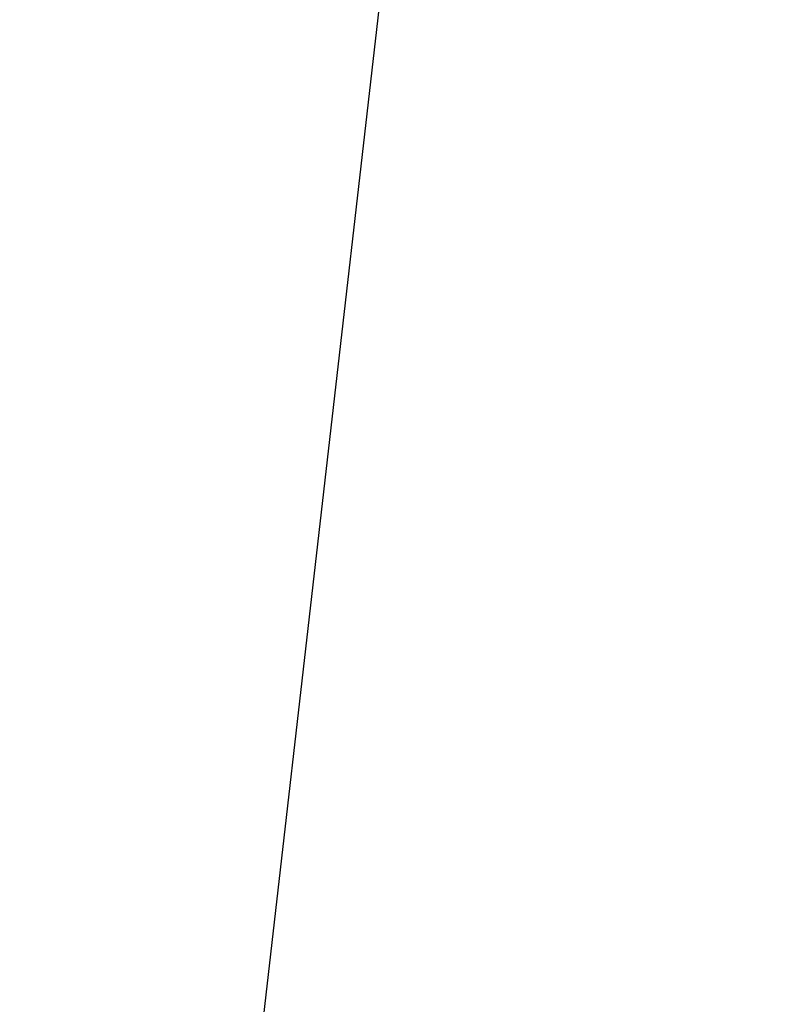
# Model space of a CAD drawing. Header units: millimetres. Extents: x 64 to 139, y 22 to 281.
# Tile 233 of 256: x 106.9165 to 106.9763, y 27.0826 to 27.1598. Entities that reach past the tile are written whole.
import ezdxf

# ---------------------------------------------------------------- set-up
doc = ezdxf.new("R2010")
doc.units = ezdxf.units.MM

msp = doc.modelspace()

# ---------------------------------------------------------------- linework, layer by layer
at = {"color": 7, "linetype": 'Continuous', "lineweight": 25}
msp.add_line((106.627001, 24.389306), (107.142453, 28.886455), dxfattribs=at)
msp.add_open_spline([(106.946931, 53.088769), (106.841827, 53.066618), (106.560545, 53.007338), (106.060522, 52.879589), (105.435752, 52.699775), (104.748518, 52.471956), (104.035212, 52.204242), (103.352648, 51.915707), (102.707458, 51.613078), (102.105266, 51.304443), (101.510415, 50.968957), (100.936523, 50.624456), (100.399355, 50.284338), (99.901996, 49.952513), (99.443306, 49.631059), (99.019349, 49.319594), (98.611668, 49.006287), (98.223435, 48.693914), (97.857728, 48.385603), (97.534715, 48.101375), (97.25345, 47.843716), (97.013662, 47.617413), (96.81472, 47.422047), (96.645549, 47.260932), (96.494863, 47.09354), (96.325653, 46.85434), (96.135106, 46.518114), (95.934528, 46.064293), (95.752519, 45.536671), (95.596663, 44.940422), (95.474489, 44.281017), (95.403939, 43.655059), (95.372808, 43.084174), (95.368328, 42.579788), (95.387759, 42.057458), (95.433622, 41.512873), (95.511734, 40.925868), (95.610693, 40.267129), (95.742007, 39.495877), (95.908624, 38.616544), (96.11446, 37.636887), (96.35624, 36.5929), (96.635136, 35.497811), (96.959132, 34.340327), (97.331719, 33.134004), (97.756661, 31.893858), (98.228601, 30.657393), (98.710475, 29.53033), (99.193291, 28.516147), (99.668403, 27.613493), (100.175531, 26.748029), (100.687449, 25.969855), (101.19968, 25.276673), (101.708182, 24.664118), (102.241502, 24.098819), (102.800047, 23.585493), (103.384213, 23.12881), (103.982359, 22.741468), (104.593396, 22.422814), (105.21661, 22.174918), (105.823858, 21.997561), (106.224539, 21.939148), (106.408211, 21.912371)], degree=3, knots=[0, 0, 0, 0, 0.010641, 0.028478, 0.05075, 0.074192, 0.098611, 0.123819, 0.144429, 0.165332, 0.186405, 0.206654, 0.22566, 0.243135, 0.259442, 0.274596, 0.288609, 0.303415, 0.316728, 0.328567, 0.338945, 0.347877, 0.355262, 0.36126, 0.366742, 0.372593, 0.382089, 0.392259, 0.403011, 0.414282, 0.426043, 0.438317, 0.446479, 0.454919, 0.463677, 0.472812, 0.482676, 0.494235, 0.507438, 0.523683, 0.541567, 0.560923, 0.581592, 0.603422, 0.627687, 0.65295, 0.679078, 0.705963, 0.727563, 0.749551, 0.771914, 0.794653, 0.814255, 0.834159, 0.854394, 0.874997, 0.896017, 0.917509, 0.938264, 0.959559, 0.981462, 1, 1, 1, 1], dxfattribs=at)

doc.saveas('drawing.dxf')
